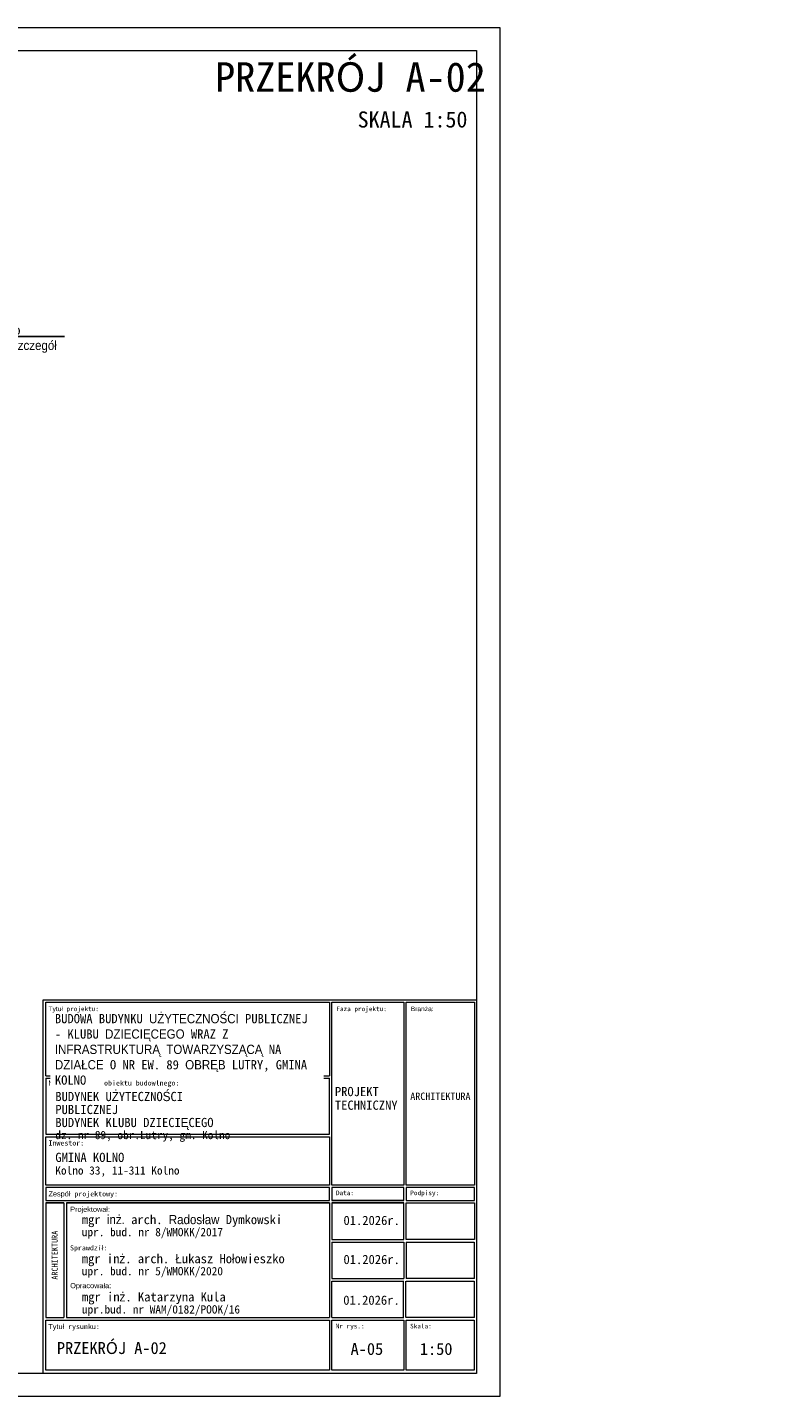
# Model space of a CAD drawing. Header units: millimetres. Extents: x -1373 to 28294, y -9636 to 187.
# Tile 21 of 133: x 2423 to 3243, y -6424 to -4939. Entities that reach past the tile are written whole.
import ezdxf
from ezdxf import colors
from ezdxf.entities.mleader import LeaderData, LeaderLine
from ezdxf.math import Vec2, Vec3

# ---------------------------------------------------------------- set-up
doc = ezdxf.new("R2010")
doc.units = ezdxf.units.MM
doc.linetypes.add('Kreski i kropki', pattern=[335.138881, 176.388884, -88.194442, 0, -70.555556])
for name, color, linetype, lineweight in [('_k_opis', 7, 'Continuous', 13), ('_k_osie', 142, 'Kreski i kropki', 13), ('_k_tabela', 7, 'Continuous', 13), ('_k_wymiar', 7, 'Continuous', 9)]:
    doc.layers.add(name, color=color, linetype=linetype, lineweight=lineweight)
doc.styles.add('GENERATED_STYLE_1', font='MS Gothic.ttf')
doc.styles.add('GENERATED_STYLE_2', font='MS Gothic.ttf')
doc.styles.add('Katarzyna', font='MS Gothic.ttf')

# ---------------------------------------------------------------- blocks, each defined once
blk = doc.blocks.new('tabela_arch')
at = {"layer": '_k_tabela', "ltscale": 1000}
for p, q in [((-940, 810.8), (0, 810.8)), ((-940, 0), (-940, 810.8)), ((-934.6, 805.5), (-319.3, 805.5)), ((-934.6, 645.9), (-934.6, 805.5)), ((-319.3, 805.5), (-319.3, 645.9)), ((-314.3, 805.5), (-158, 805.5)), ((-314.3, 408.5), (-314.3, 805.5)), ((-158, 805.5), (-158, 408.5)), ((-153, 805.5), (-5, 805.5)), ((-153, 408.5), (-153, 805.5)), ((-5, 805.5), (-5, 408.5)), ((0, 810.8), (0, 0)), ((-934.6, 645.9), (-319.3, 645.9)), ((-934.6, 640.5), (-934.6, 519.2)), ((-934.6, 640.5), (-319.3, 640.5)), ((-319.3, 519.2), (-319.3, 640.5)), ((-934.6, 519.2), (-319.3, 519.2)), ((-934.6, 513.8), (-319.3, 513.8)), ((-934.6, 408.5), (-934.6, 513.8)), ((-319.3, 513.8), (-319.3, 408.5)), ((-319.3, 408.5), (-934.6, 408.5)), ((-319.3, 403.6), (-934.6, 403.6)), ((-934.6, 403.6), (-934.6, 375.6)), ((-319.3, 375.6), (-319.3, 403.6)), ((-158, 408.5), (-314.3, 408.5)), ((-158, 403.6), (-314.3, 403.6)), ((-314.3, 403.6), (-314.3, 375.6)), ((-158, 375.6), (-158, 403.6)), ((-5, 408.5), (-153, 408.5)), ((-5, 403.6), (-153, 403.6)), ((-153, 403.6), (-153, 375.6)), ((-5, 375.6), (-5, 403.6)), ((-934.6, 375.6), (-319.3, 375.6)), ((-934.6, 370.1), (-895, 370.1)), ((-895, 370.1), (-934.6, 370.1)), ((-934.6, 370.1), (-934.6, 121.3)), ((-889.5, 370.1), (-319.3, 370.1)), ((-319.3, 370.1), (-889.5, 370.1)), ((-319.3, 370.1), (-319.3, 121.3)), ((-314.3, 375.6), (-158, 375.6)), ((-158, 375.6), (-314.3, 375.6)), ((-314.3, 370.1), (-158, 370.1)), ((-158, 370.1), (-314.3, 370.1)), ((-314.3, 370.1), (-314.3, 290.8)), ((-158, 290.8), (-158, 370.1)), ((-153, 375.6), (-5, 375.6)), ((-153, 290.8), (-153, 370.1)), ((-153, 370.1), (-5, 370.1)), ((-5, 370.1), (-5, 290.8)), ((-319.3, 285.3), (-319.3, 121.3)), ((-314.3, 290.8), (-158, 290.8)), ((-314.3, 285.3), (-158, 285.3)), ((-314.3, 285.3), (-314.3, 206)), ((-314.3, 285.3), (-314.3, 206)), ((-158, 285.3), (-158, 206)), ((-158, 285.3), (-158, 206)), ((-5, 290.8), (-153, 290.8)), ((-153, 285.3), (-5.4, 285.3)), ((-153, 285.3), (-153, 206)), ((-153, 285.3), (-153, 206)), ((-5.4, 285.3), (-5.4, 206)), ((-5.4, 285.3), (-5.4, 206)), ((-934.6, 200.5), (-934.6, 121.3)), ((-314.6, 200.5), (-314.6, 121.3)), ((-314.3, 206), (-158, 206)), ((-314.3, 200.5), (-158, 200.5)), ((-158.4, 121.3), (-158.4, 200.5)), ((-153.4, 121.3), (-153.4, 200.5)), ((-153.4, 121.3), (-153.4, 200.5)), ((-5, 206), (-153, 206)), ((-153, 200.5), (-5.4, 200.5)), ((-5.4, 200.5), (-5.4, 121.3)), ((-5.4, 200.5), (-5.4, 121.3)), ((-934.6, 121.3), (-895, 121.3)), ((-889.5, 121.3), (-319.3, 121.3)), ((-314.3, 121.3), (-158, 121.3)), ((-5, 121.3), (-153, 121.3)), ((-934.6, 7), (-934.6, 115.8)), ((-934.6, 115.8), (-319.3, 115.8)), ((-319.3, 115.8), (-319.3, 7)), ((-314.3, 7), (-314.3, 115.8)), ((-314.3, 115.8), (-158, 115.8)), ((-158, 115.8), (-158, 7)), ((-153, 7), (-153, 115.8)), ((-153, 115.8), (-5.4, 115.8)), ((-5.4, 115.8), (-5.4, 7)), ((0, 0), (-940, 0)), ((-319.3, 7), (-934.6, 7)), ((-158, 7), (-314.3, 7)), ((-5.4, 7), (-153, 7))]:
    blk.add_line(p, q, dxfattribs=at)
for points in [[(-895, 370.1), (-895, 370.1), (-895, 121.3)], [(-889.5, 370.1), (-889.5, 121.3)]]:
    blk.add_lwpolyline(points, dxfattribs=at)
at = {"layer": '_k_tabela', "attachment_point": 1}
for s, insert, char_height, style in [('\\A1;Tytuł projektu:', (-928.6, 796.1), 10, 'GENERATED_STYLE_2'), ('\\A1;Faza projektu:', (-304.3, 796.1), 10, 'GENERATED_STYLE_2'), ('\\A1;Branża:', (-143, 796.1), 10, 'GENERATED_STYLE_2'), ('\\A1;Nazwa i adres obiektu budowlnego:', (-928.6, 635.8), 11, 'GENERATED_STYLE_2'), ('\\A1;ARCHITEKTURA', (-144, 609.5), 16, 'GENERATED_STYLE_2'), ('\\A1;Inwestor:', (-928.6, 505.6), 11, 'GENERATED_STYLE_1'), ('\\A1;Zespół projektowy:', (-928.6, 395.3), 11, 'GENERATED_STYLE_2'), ('\\A1;Data:', (-305.2, 396.9), 10, 'GENERATED_STYLE_2'), ('\\A1;Podpisy:', (-143.9, 396.9), 10, 'GENERATED_STYLE_2'), ('\\A1;Projektował:', (-881.5, 361.8), 11, 'GENERATED_STYLE_1'), ('\\A1;01{\\fMS Gothic|b0|i0|c128|p49;.202}6{\\fMS Gothic|b0|i0|c128|p49;r.}', (-288.9, 342.2), 20, 'GENERATED_STYLE_2'), ('\\A1;{\\fMS Gothic|b0|i0|c128|p49;Sprawdzi}ł{\\fMS Gothic|b0|i0|c128|p49;:}', (-881.9, 278.2), 11, 'GENERATED_STYLE_2'), ('\\A1;01{\\fMS Gothic|b0|i0|c128|p49;.202}6{\\fMS Gothic|b0|i0|c128|p49;r.}', (-288.9, 257.5), 20, 'GENERATED_STYLE_2'), ('\\A1;Opracowała:', (-881.5, 196.2), 11, 'GENERATED_STYLE_2'), ('\\A1;01{\\fMS Gothic|b0|i0|c128|p49;.202}6{\\fMS Gothic|b0|i0|c128|p49;r.}', (-289.3, 169.2), 20, 'GENERATED_STYLE_2'), ('\\A1;Tytuł rysunku:', (-929, 107.5), 11, 'GENERATED_STYLE_2'), ('\\A1;Nr rys.:', (-305.6, 107.9), 10, 'GENERATED_STYLE_2'), ('\\A1;Skala:', (-144.3, 107.9), 10, 'GENERATED_STYLE_2')]:
    blk.add_mtext(s, dxfattribs=dict(at, insert=insert, char_height=char_height, style=style))
at = {"layer": '_k_tabela', "insert": (-307.5, 621.7), "char_height": 20, "width": 151.282, "attachment_point": 1, "line_spacing_factor": 0.886929, "style": 'GENERATED_STYLE_2'}
blk.add_mtext('\\A1;{\\fMS Gothic|b0|i0|c128|p49;PROJEKT }TECHNICZNY', dxfattribs=at)
at = {"layer": '_k_tabela', "char_height": 20, "attachment_point": 1, "style": 'GENERATED_STYLE_2'}
for s, insert, line_spacing_factor in [('\\A1;{\\fMS Gothic|b0|i0|c128|p49;GMINA }KOLNO\\P{\\H0.9x;Kolno 33, 11-311 Kolno}', (-913.8, 478.9), 0.880579), ('\\A1;mgr inż. arch. Radosław Dymkowski\\P{\\H0.9x;upr. bud. nr 8/WMOKK/2017}', (-856.3, 344.1), 0.845413), ('\\A1;{\\fMS Gothic|b0|i0|c128|p49;mgr in}ż{\\fMS Gothic|b0|i0|c128|p49;. arch. }Ł{\\fMS Gothic|b0|i0|c128|p49;ukasz Ho}ł{\\fMS Gothic|b0|i0|c128|p49;owieszko\\P\\H0.9x;upr. bud. nr 5/WMOKK/20\\fMS Gothic|b0|i0|c238|p49;20}', (-856.3, 259.3), 0.845413), ('\\A1;{\\fMS Gothic|b0|i0|c128|p49;mgr in}ż{\\fMS Gothic|b0|i0|c128|p49;. Katarzyna Kula\\H0.9x;\\Pupr.bud. nr WAM/0182/POOK/16\\H1.1111x; }', (-856, 176.4), 0.845413)]:
    blk.add_mtext(s, dxfattribs=dict(at, insert=insert, line_spacing_factor=line_spacing_factor))
at = {"layer": '_k_tabela', "insert": (-921.6, 203.7), "char_height": 13, "attachment_point": 1, "rotation": 90, "line_spacing_factor": 0.845413, "style": 'GENERATED_STYLE_2'}
blk.add_mtext('\\A1;{\\fMS Gothic|b0|i0|c128|p49;ARCHITEKTURA}', dxfattribs=at)
at = {"layer": '_k_tabela', "insert": (-914.7, 779.9), "char_height": 20, "width": 572.544, "attachment_point": 1, "style": 'GENERATED_STYLE_2', "bg_fill": 2}
blk.add_mtext('\\A1;{\\fMS Gothic|b1|i0|c238|p49;BUDOWA BUDYNKU UŻYTECZNOŚCI PUBLICZNEJ - KLUBU DZIECIĘCEGO WRAZ Z INFRASTRUKTURĄ TOWARZYSZĄCĄ NA DZIAŁCE O NR EW. 89 OBRĘB LUTRY, GMINA KOLNO }', dxfattribs=at)
at = {"layer": '_k_tabela', "insert": (-913.8, 611), "char_height": 20, "width": 400.102, "attachment_point": 1, "line_spacing_factor": 0.845413, "style": 'GENERATED_STYLE_2'}
blk.add_mtext('\\A1;{\\fMS Gothic|b0|i0|c128|p49;BUDYNEK U}Ż{\\fMS Gothic|b0|i0|c128|p49;YTECZNO}Ś{\\fMS Gothic|b0|i0|c128|p49;CI PUBLICZNEJ \\P}BUDYNEK {\\fMS Gothic|b0|i0|c128|p49;KLUBU DZIECI}Ę{\\fMS Gothic|b0|i0|c128|p49;CEGO\\P\\H0.9x;dz. nr \\fMS Gothic|b0|i0|c238|p49;89,\\fMS Gothic|b0|i0|c128|p49; obr.\\fMS Gothic|b0|i0|c238|p49;Lutry, gm. Kolno}', dxfattribs=at)

msp = doc.modelspace()

# ---------------------------------------------------------------- linework, layer by layer
at = {"layer": '_k_wymiar'}
for points in [[(835.2, -4939.3), (2935.2, -4939.3), (2935.2, -6424.3), (835.2, -6424.3)], [(920.2, -4964.3), (2910.2, -4964.3), (2910.2, -6399.3), (920.2, -6399.3)]]:
    msp.add_lwpolyline(points, close=True, dxfattribs=at)

# ---------------------------------------------------------------- texts
at = {"layer": '_k_opis', "ltscale": 5, "char_height": 8, "attachment_point": 1, "style": 'Katarzyna'}
for s, insert in [('\\pi780.29;{\\fMS Gothic|b1|i0|c238|p49;\\H4x;PRZEKRÓJ A-02\\P\\pi934.84;\\H0.54687x;SKALA 1:50}', (1846.3, -4977.1)), ('\\pi633.05;{\\fMS Gothic|b1|i0|c238|p49;\\H4x;ZESTAWIENIE PRZEGRÓD\\P\\pi934.84;\\H0.54687x;SKALA 1:50}', (-362.3, -4977.1))]:
    msp.add_mtext_dynamic_manual_height_columns(s, width=1047.438, gutter_width=25, heights=[0], dxfattribs=dict(at, insert=insert))

# ---------------------------------------------------------------- leaders
at = {"layer": '_k_opis', "ltscale": 0.1}
ml = msp.add_multileader_mtext('Standard', dxfattribs=at)
ml.set_content('płotek śniegowy do blachodachówki szczegół wg. producenta', color=256, style='GENERATED_STYLE_1')
ml.set_leader_properties()
ml.build(insert=Vec2(0, 0))
ml.multileader.update_dxf_attribs({"text_left_attachment_type": 6, "text_right_attachment_type": 6, "arrow_head_size": 9})
ctx = ml.context
ctx.base_point, ctx.char_height, ctx.arrow_head_size, ctx.landing_gap_size, ctx.plane_origin = Vec3(2301.6, -5274.5), 10, 9, 1.28, Vec3(2448.9, -5024.2)
ctx.left_attachment, ctx.right_attachment = 6, 6
notes = []
notes.append((ctx, [(0, (1, 1, 0), (2300.3, -5274.5), (1, 0), 1.25, [(0, [(2291.5, -5319.5)], 0, [])])]))
ctx.mtext.insert, ctx.mtext.width, ctx.mtext.flow_direction = Vec3(2302.8, -5262.5), 158.722, 5
for ctx, leaders in notes:
    for number, flags, end, landing, length, lines in leaders:
        leader = LeaderData()
        leader.index, (leader.has_last_leader_line, leader.has_dogleg_vector, leader.attachment_direction) = number, flags
        leader.last_leader_point, leader.dogleg_vector, leader.dogleg_length = Vec3(end), Vec3(landing), length
        for number, points, colour, breaks in lines:
            line = LeaderLine()
            line.index, line.vertices, line.color, line.breaks = number, Vec3.list(points), colors.encode_raw_color(colour), breaks
            leader.lines.append(line)
        ctx.leaders.append(leader)

# ---------------------------------------------------------------- next in the draw order: block references
at = {"layer": '_k_osie', "xscale": 0.5, "yscale": 0.5, "zscale": 0.5}
msp.add_blockref('tabela_arch', (2910.2, -6399.3), dxfattribs=at)

# ---------------------------------------------------------------- next in the draw order: texts
at = {"layer": '_k_opis', "ltscale": 5, "char_height": 13, "attachment_point": 1, "style": 'GENERATED_STYLE_2'}
for s, insert in [('{\\fMS Gothic|b1|i0|c238|p49;A-05}', (2773.5, -6366.1)), ('{\\fMS Gothic|b1|i0|c238|p49;1:50}', (2848.6, -6366.1))]:
    msp.add_mtext_dynamic_manual_height_columns(s, width=3.628, gutter_width=548.7, heights=[211.8], dxfattribs=dict(at, insert=insert))
at = {"layer": '_k_tabela', "ltscale": 5, "insert": (2455, -6365.1), "char_height": 12, "attachment_point": 1, "style": 'GENERATED_STYLE_2'}
msp.add_mtext_dynamic_manual_height_columns('{\\fMS Gothic|b1|i0|c238|p49;\\H1.0833x;PRZEKRÓJ A-02}', width=570.414, gutter_width=548.7, heights=[211.8], dxfattribs=at)

doc.saveas('drawing.dxf')
